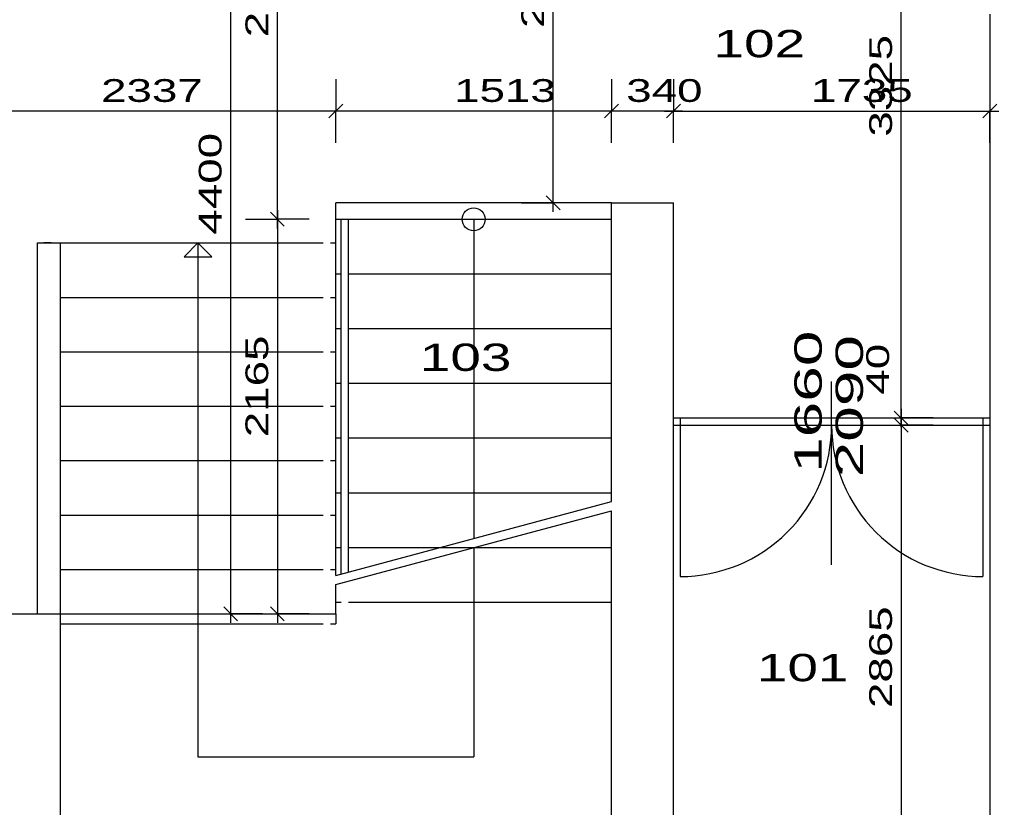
# Model space of a CAD drawing. Extents: x -196363 to 396902, y -489949 to -260582.
# Tile 14 of 256: x 15896 to 21298, y -386154 to -381833. Entities that reach past the tile are written whole.
import ezdxf

# ---------------------------------------------------------------- set-up
doc = ezdxf.new("R2010")
doc.units = 0
doc.header["$MEASUREMENT"] = 0
for name, color, linetype in [('dvere', 1, 'Continuous'), ('koty', 1, 'Continuous'), ('legenda', 1, 'Continuous'), ('noszdiv', 1, 'Continuous'), ('popdver', 6, 'Continuous')]:
    doc.layers.add(name, color=color, linetype=linetype)
doc.styles.add('SPIRITTXTSTYLE1', font='ROMAN')
doc.styles.add('SPIRITTXTSTYLE2', font='txt')
doc.linetypes.add('CERCH2', pattern='A,0,-1,[17,dur+dsp vaclavov.shx,S=0.003401,R=0,X=-1,Y=0],0', length=1)
doc.dimstyles.new('SPIRITSTYLE15', dxfattribs={"dimtxt": 125, "dimasz": 12.7, "dimexe": 175, "dimexo": 4457.027344, "dimgap": 50, "dimtad": 1, "dimdec": 3, "dimzin": 0, "dimdsep": 46, "dimlunit": 7, "dimtxsty": 'SPIRITTXTSTYLE1', "dimblk1": '_TICKMARKS15', "dimblk2": '_TICKMARKS15', "dimsah": 1, "dimcen": 0.09, "dimdle": 50, "dimclrd": 1, "dimclre": 1, "dimclrt": 1, "dimadec": 0, "dimazin": 0, "dimtfac": 1, "dimtdec": 4, "dimtofl": 0, "dimtmove": 1, "dimatfit": 0, "dimfxl": 0, "dimtolj": 1, "dimtzin": 0, "dimarcsym": 0})
doc.dimstyles.new('SPIRITSTYLE158', dxfattribs={"dimtxt": 125, "dimasz": 12.7, "dimexe": 175, "dimexo": 7969.395996, "dimgap": 50, "dimtad": 1, "dimdec": 3, "dimzin": 0, "dimdsep": 46, "dimlunit": 7, "dimtxsty": 'SPIRITTXTSTYLE1', "dimblk1": '_TICKMARKS158', "dimblk2": '_TICKMARKS158', "dimsah": 1, "dimcen": 0.09, "dimdle": 50, "dimclrd": 1, "dimclre": 1, "dimclrt": 1, "dimadec": 0, "dimazin": 0, "dimtfac": 1, "dimtdec": 4, "dimtofl": 0, "dimtmove": 1, "dimatfit": 0, "dimfxl": 0, "dimtolj": 1, "dimtzin": 0, "dimarcsym": 0})
doc.dimstyles.new('SPIRITSTYLE17', dxfattribs={"dimtxt": 125, "dimasz": 12.7, "dimexe": 175, "dimexo": 4669.553711, "dimgap": 50, "dimtad": 1, "dimdec": 3, "dimzin": 0, "dimdsep": 46, "dimlunit": 7, "dimtxsty": 'SPIRITTXTSTYLE1', "dimblk1": '_TICKMARKS17', "dimblk2": '_TICKMARKS17', "dimsah": 1, "dimcen": 0.09, "dimdle": 50, "dimclrd": 1, "dimclre": 1, "dimclrt": 1, "dimadec": 0, "dimazin": 0, "dimtfac": 1, "dimtdec": 4, "dimtofl": 0, "dimtmove": 1, "dimatfit": 0, "dimfxl": 0, "dimtolj": 1, "dimtzin": 0, "dimarcsym": 0})
doc.dimstyles.new('SPIRITSTYLE18', dxfattribs={"dimtxt": 125, "dimasz": 12.7, "dimexe": 175, "dimexo": 4282.055176, "dimgap": 50, "dimtad": 1, "dimdec": 3, "dimzin": 0, "dimdsep": 46, "dimlunit": 7, "dimtxsty": 'SPIRITTXTSTYLE1', "dimblk1": '_TICKMARKS18', "dimblk2": '_TICKMARKS18', "dimsah": 1, "dimcen": 0.09, "dimdle": 50, "dimclrd": 1, "dimclre": 1, "dimclrt": 1, "dimadec": 0, "dimazin": 0, "dimtfac": 1, "dimtdec": 4, "dimtofl": 0, "dimtmove": 1, "dimatfit": 0, "dimfxl": 0, "dimtolj": 1, "dimtzin": 0, "dimarcsym": 0})
doc.dimstyles.new('SPIRITSTYLE26', dxfattribs={"dimtxt": 125, "dimasz": 12.7, "dimexe": 175, "dimexo": -175, "dimgap": 50, "dimtad": 1, "dimdec": 3, "dimzin": 0, "dimdsep": 46, "dimlunit": 7, "dimtxsty": 'SPIRITTXTSTYLE1', "dimblk1": '_TICKMARKS26', "dimblk2": '_TICKMARKS26', "dimsah": 1, "dimcen": 0.09, "dimdle": 50, "dimclrd": 1, "dimclre": 1, "dimclrt": 1, "dimadec": 0, "dimazin": 0, "dimtfac": 1, "dimtdec": 4, "dimtofl": 0, "dimtmove": 1, "dimatfit": 0, "dimfxl": 0, "dimtolj": 1, "dimtzin": 0, "dimarcsym": 0})
doc.dimstyles.new('SPIRITSTYLE78', dxfattribs={"dimtxt": 125, "dimasz": 12.7, "dimexe": 175, "dimexo": 328.932007, "dimgap": 50, "dimtad": 1, "dimdec": 3, "dimzin": 0, "dimdsep": 46, "dimlunit": 7, "dimtxsty": 'SPIRITTXTSTYLE1', "dimblk1": '_TICKMARKS78', "dimblk2": '_TICKMARKS78', "dimsah": 1, "dimcen": 0.09, "dimdle": 50, "dimclrd": 1, "dimclre": 1, "dimclrt": 1, "dimadec": 0, "dimazin": 0, "dimtfac": 1, "dimtdec": 4, "dimtofl": 0, "dimtmove": 1, "dimatfit": 0, "dimfxl": 0, "dimtolj": 1, "dimtzin": 0, "dimarcsym": 0})
doc.dimstyles.new('SPIRITSTYLE79', dxfattribs={"dimtxt": 125, "dimasz": 12.7, "dimexe": 175, "dimexo": 145.885849, "dimgap": 50, "dimtad": 1, "dimdec": 3, "dimzin": 0, "dimdsep": 46, "dimlunit": 7, "dimtxsty": 'SPIRITTXTSTYLE1', "dimblk1": '_TICKMARKS79', "dimblk2": '_TICKMARKS79', "dimsah": 1, "dimcen": 0.09, "dimdle": 50, "dimclrd": 1, "dimclre": 1, "dimclrt": 1, "dimadec": 0, "dimazin": 0, "dimtfac": 1, "dimtdec": 4, "dimtofl": 0, "dimtmove": 1, "dimatfit": 0, "dimfxl": 0, "dimtolj": 1, "dimtzin": 0, "dimarcsym": 0})
doc.dimstyles.new('SPIRITSTYLE80', dxfattribs={"dimtxt": 125, "dimasz": 12.7, "dimexe": 175, "dimexo": 145.885834, "dimgap": 50, "dimtad": 1, "dimdec": 3, "dimzin": 0, "dimdsep": 46, "dimlunit": 7, "dimtxsty": 'SPIRITTXTSTYLE1', "dimblk1": '_TICKMARKS80', "dimblk2": '_TICKMARKS80', "dimsah": 1, "dimcen": 0.09, "dimdle": 50, "dimclrd": 1, "dimclre": 1, "dimclrt": 1, "dimadec": 0, "dimazin": 0, "dimtfac": 1, "dimtdec": 4, "dimtofl": 0, "dimtmove": 1, "dimatfit": 0, "dimfxl": 0, "dimtolj": 1, "dimtzin": 0, "dimarcsym": 0})
doc.dimstyles.new('SPIRITSTYLE81', dxfattribs={"dimtxt": 125, "dimasz": 12.7, "dimexe": 175, "dimexo": 81.244827, "dimgap": 50, "dimtad": 1, "dimdec": 3, "dimzin": 0, "dimdsep": 46, "dimlunit": 7, "dimtxsty": 'SPIRITTXTSTYLE1', "dimblk1": '_TICKMARKS81', "dimblk2": '_TICKMARKS81', "dimsah": 1, "dimcen": 0.09, "dimdle": 50, "dimclrd": 1, "dimclre": 1, "dimclrt": 1, "dimadec": 0, "dimazin": 0, "dimtfac": 1, "dimtdec": 4, "dimtofl": 0, "dimtmove": 1, "dimatfit": 0, "dimfxl": 0, "dimtolj": 1, "dimtzin": 0, "dimarcsym": 0})
doc.dimstyles.new('SPIRITSTYLE82', dxfattribs={"dimtxt": 125, "dimasz": 12.7, "dimexe": 175, "dimexo": 144.744827, "dimgap": 50, "dimtad": 1, "dimdec": 3, "dimzin": 0, "dimdsep": 46, "dimlunit": 7, "dimtxsty": 'SPIRITTXTSTYLE1', "dimblk1": '_TICKMARKS82', "dimblk2": '_TICKMARKS82', "dimsah": 1, "dimcen": 0.09, "dimdle": 50, "dimclrd": 1, "dimclre": 1, "dimclrt": 1, "dimadec": 0, "dimazin": 0, "dimtfac": 1, "dimtdec": 4, "dimtofl": 0, "dimtmove": 1, "dimatfit": 0, "dimfxl": 0, "dimtolj": 1, "dimtzin": 0, "dimarcsym": 0})
doc.dimstyles.new('SPIRITSTYLE89', dxfattribs={"dimtxt": 125, "dimasz": 12.7, "dimexe": 175, "dimexo": 206.334869, "dimgap": 50, "dimtad": 1, "dimdec": 3, "dimzin": 0, "dimdsep": 46, "dimlunit": 7, "dimtxsty": 'SPIRITTXTSTYLE1', "dimblk1": '_TICKMARKS89', "dimblk2": '_TICKMARKS89', "dimsah": 1, "dimcen": 0.09, "dimdle": 50, "dimclrd": 1, "dimclre": 1, "dimclrt": 1, "dimadec": 0, "dimazin": 0, "dimtfac": 1, "dimtdec": 4, "dimtofl": 0, "dimtmove": 1, "dimatfit": 0, "dimfxl": 0, "dimtolj": 1, "dimtzin": 0, "dimarcsym": 0})

# ---------------------------------------------------------------- blocks, each defined once
blk = doc.blocks.new('_TICKMARKS15')
at = {"color": 1, "linetype": 'Continuous'}
blk.add_line((-3, -3), (3, 3), dxfattribs=at)
blk = doc.blocks.new('*D14')
at = {"color": 1, "linetype": 'Continuous', "ltscale": 300}
for p, q in [((15293, -389549.9, 1723.8), (15293, -389724.9, 1723.8)), ((19143, -389549.9, 1723.8), (19143, -389724.9, 1723.8)), ((15243, -389724.9, 1723.8), (19193, -389724.9, 1723.8)), ((15293, -389899.9, 1723.8), (15293, -389724.9, 1723.8)), ((19143, -389899.9, 1723.8), (19143, -389724.9, 1723.8))]:
    blk.add_line(p, q, dxfattribs=at)
at = {"color": 1, "linetype": 'Continuous', "ltscale": 300, "xscale": 12.69999980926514, "yscale": 12.69999980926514, "zscale": 12.69999980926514, "rotation": 180.0000050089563}
blk.add_blockref('_TICKMARKS15', (15293, -389724.9, 1723.8), dxfattribs=at)
at = {"color": 1, "linetype": 'Continuous', "ltscale": 300, "xscale": 12.69999980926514, "yscale": 12.69999980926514, "zscale": 12.69999980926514}
blk.add_blockref('_TICKMARKS15', (19143, -389724.9, 1723.8), dxfattribs=at)
at = {"color": 1, "linetype": 'Continuous', "ltscale": 300, "style": 'SPIRITTXTSTYLE1', "width": 1.5}
blk.add_text('3850', height=125, dxfattribs=at).set_placement((17099, -389674.9, 1723.8))
blk = doc.blocks.new('_TICKMARKS17')
at = {"color": 1, "linetype": 'Continuous'}
blk.add_line((-3, -3), (3, 3), dxfattribs=at)
blk = doc.blocks.new('*D16')
at = {"color": 1, "linetype": 'Continuous', "ltscale": 300}
for p, q in [((19483, -389549.9, 1723.8), (19483, -389724.9, 1723.8)), ((21218, -389549.9, 1723.8), (21218, -389724.9, 1723.8)), ((19433, -389724.9, 1723.8), (21268, -389724.9, 1723.8)), ((19483, -389899.9, 1723.8), (19483, -389724.9, 1723.8)), ((21218, -389899.9, 1723.8), (21218, -389724.9, 1723.8))]:
    blk.add_line(p, q, dxfattribs=at)
at = {"color": 1, "linetype": 'Continuous', "ltscale": 300, "xscale": 12.69999980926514, "yscale": 12.69999980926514, "zscale": 12.69999980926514, "rotation": 180.0000050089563}
blk.add_blockref('_TICKMARKS17', (19483, -389724.9, 1723.8), dxfattribs=at)
at = {"color": 1, "linetype": 'Continuous', "ltscale": 300, "xscale": 12.69999980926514, "yscale": 12.69999980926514, "zscale": 12.69999980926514}
blk.add_blockref('_TICKMARKS17', (21218, -389724.9, 1723.8), dxfattribs=at)
at = {"color": 1, "linetype": 'Continuous', "ltscale": 300, "style": 'SPIRITTXTSTYLE1', "width": 1.5}
blk.add_text('1735', height=125, dxfattribs=at).set_placement((20237.4, -389674.9, 1723.8))
blk = doc.blocks.new('_TICKMARKS18')
at = {"color": 1, "linetype": 'Continuous'}
blk.add_line((-3, -3), (3, 3), dxfattribs=at)
blk = doc.blocks.new('*D17')
at = {"color": 1, "linetype": 'Continuous', "ltscale": 300}
for p, q in [((21218, -389549.9, 1723.8), (21218, -389724.9, 1723.8)), ((21378, -389549.9, 1723.8), (21378, -389724.9, 1723.8)), ((21428, -389724.9, 1723.8), (21168, -389724.9, 1723.8)), ((21218, -389899.9, 1723.8), (21218, -389724.9, 1723.8)), ((21378, -389899.9, 1723.8), (21378, -389724.9, 1723.8))]:
    blk.add_line(p, q, dxfattribs=at)
at = {"color": 1, "linetype": 'Continuous', "ltscale": 300, "xscale": 12.69999980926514, "yscale": 12.69999980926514, "zscale": 12.69999980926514}
for p, rotation in [((21218, -389724.9, 1723.8), 180.0000050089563), ((21378, -389724.9, 1723.8), 360.0000100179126)]:
    blk.add_blockref('_TICKMARKS18', p, dxfattribs=dict(at, rotation=rotation))
at = {"color": 1, "linetype": 'Continuous', "ltscale": 300, "style": 'SPIRITTXTSTYLE1', "width": 1.5}
blk.add_text('160', height=125, rotation=360, dxfattribs=at).set_placement((20949.9, -389970.4, 1723.8))
blk = doc.blocks.new('_TICKMARKS78')
at = {"color": 1, "linetype": 'Continuous'}
blk.add_line((-3, -3), (3, 3), dxfattribs=at)
blk = doc.blocks.new('*D165')
at = {"color": 1, "linetype": 'Continuous', "ltscale": 300}
for p, q in [((19143, -382159, 1723.8), (19143, -382334, 1723.8)), ((19483, -382159, 1723.8), (19483, -382334, 1723.8)), ((19533, -382334, 1723.8), (19093, -382334, 1723.8)), ((19143, -382509, 1723.8), (19143, -382334, 1723.8)), ((19483, -382509, 1723.8), (19483, -382334, 1723.8))]:
    blk.add_line(p, q, dxfattribs=at)
at = {"color": 1, "linetype": 'Continuous', "ltscale": 300, "xscale": 12.69999980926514, "yscale": 12.69999980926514, "zscale": 12.69999980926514}
for p, rotation in [((19143, -382334, 1723.8), 180.0000050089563), ((19483, -382334, 1723.8), 360.0000100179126)]:
    blk.add_blockref('_TICKMARKS78', p, dxfattribs=dict(at, rotation=rotation))
at = {"color": 1, "linetype": 'Continuous', "ltscale": 300, "style": 'SPIRITTXTSTYLE1', "width": 1.5}
blk.add_text('340', height=125, rotation=360, dxfattribs=at).set_placement((19223.7, -382284, 1723.8))
blk = doc.blocks.new('*D166')
at = {"color": 1, "linetype": 'Continuous', "ltscale": 300}
for p, q in [((17630.5, -382159, 1723.8), (17630.5, -382334, 1723.8)), ((19143, -382159, 1723.8), (19143, -382334, 1723.8)), ((19193, -382334, 1723.8), (17580.5, -382334, 1723.8)), ((17630.5, -382509, 1723.8), (17630.5, -382334, 1723.8)), ((19143, -382509, 1723.8), (19143, -382334, 1723.8))]:
    blk.add_line(p, q, dxfattribs=at)
at = {"color": 1, "linetype": 'Continuous', "ltscale": 300, "xscale": 12.69999980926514, "yscale": 12.69999980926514, "zscale": 12.69999980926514}
for p, rotation in [((17630.5, -382334, 1723.8), 180.0000050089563), ((19143, -382334, 1723.8), 360.0000100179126)]:
    blk.add_blockref('_TICKMARKS78', p, dxfattribs=dict(at, rotation=rotation))
at = {"color": 1, "linetype": 'Continuous', "ltscale": 300, "style": 'SPIRITTXTSTYLE1', "width": 1.5}
blk.add_text('1513', height=125, rotation=360, dxfattribs=at).set_placement((18279.6, -382284, 1723.8))
blk = doc.blocks.new('*D167')
at = {"color": 1, "linetype": 'Continuous', "ltscale": 300}
for p, q in [((15293, -382159, 1723.8), (15293, -382334, 1723.8)), ((17630.5, -382159, 1723.8), (17630.5, -382334, 1723.8)), ((17680.5, -382334, 1723.8), (15243, -382334, 1723.8)), ((15293, -382509, 1723.8), (15293, -382334, 1723.8)), ((17630.5, -382509, 1723.8), (17630.5, -382334, 1723.8))]:
    blk.add_line(p, q, dxfattribs=at)
at = {"color": 1, "linetype": 'Continuous', "ltscale": 300, "xscale": 12.69999980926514, "yscale": 12.69999980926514, "zscale": 12.69999980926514}
for p, rotation in [((15293, -382334, 1723.8), 180.0000050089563), ((17630.5, -382334, 1723.8), 360.0000100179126)]:
    blk.add_blockref('_TICKMARKS78', p, dxfattribs=dict(at, rotation=rotation))
at = {"color": 1, "linetype": 'Continuous', "ltscale": 300, "style": 'SPIRITTXTSTYLE1', "width": 1.5}
blk.add_text('2337', height=125, rotation=360, dxfattribs=at).set_placement((16342.7, -382284, 1723.8))
blk = doc.blocks.new('_TICKMARKS79')
at = {"color": 1, "linetype": 'Continuous'}
blk.add_line((-3, -3), (3, 3), dxfattribs=at)
blk = doc.blocks.new('*D168')
at = {"color": 1, "linetype": 'Continuous', "ltscale": 300}
for p, q in [((17309.6, -382877.9, 1723.8), (17309.6, -385142.9, 1723.8)), ((17134.6, -382927.9, 1723.8), (17309.6, -382927.9, 1723.8)), ((17484.6, -382927.9, 1723.8), (17309.6, -382927.9, 1723.8)), ((17134.6, -385092.9, 1723.8), (17309.6, -385092.9, 1723.8)), ((17484.6, -385092.9, 1723.8), (17309.6, -385092.9, 1723.8))]:
    blk.add_line(p, q, dxfattribs=at)
at = {"color": 1, "linetype": 'Continuous', "ltscale": 300, "xscale": 12.69999980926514, "yscale": 12.69999980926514, "zscale": 12.69999980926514}
for p, rotation in [((17309.6, -382927.9, 1723.8), 90.00000250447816), ((17309.6, -385092.9, 1723.8), -90.00000250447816)]:
    blk.add_blockref('_TICKMARKS79', p, dxfattribs=dict(at, rotation=rotation))
at = {"color": 1, "linetype": 'Continuous', "ltscale": 300, "style": 'SPIRITTXTSTYLE1', "width": 1.5}
blk.add_text('2165', height=125, rotation=450, dxfattribs=at).set_placement((17259.6, -384123.5, 1723.8))
blk = doc.blocks.new('_TICKMARKS80')
at = {"color": 1, "linetype": 'Continuous'}
blk.add_line((-3, -3), (3, 3), dxfattribs=at)
blk = doc.blocks.new('*D169')
at = {"color": 1, "linetype": 'Continuous', "ltscale": 300}
for p, q in [((17309.6, -382977.9, 1723.8), (17309.6, -380642.9, 1723.8)), ((17134.6, -380692.9, 1723.8), (17309.6, -380692.9, 1723.8)), ((17484.6, -380692.9, 1723.8), (17309.6, -380692.9, 1723.8)), ((17134.6, -382927.9, 1723.8), (17309.6, -382927.9, 1723.8)), ((17484.6, -382927.9, 1723.8), (17309.6, -382927.9, 1723.8))]:
    blk.add_line(p, q, dxfattribs=at)
at = {"color": 1, "linetype": 'Continuous', "ltscale": 300, "xscale": 12.69999980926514, "yscale": 12.69999980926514, "zscale": 12.69999980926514}
for p, rotation in [((17309.6, -380692.9, 1723.8), 90.00000250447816), ((17309.6, -382927.9, 1723.8), 270.0000006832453)]:
    blk.add_blockref('_TICKMARKS80', p, dxfattribs=dict(at, rotation=rotation))
at = {"color": 1, "linetype": 'Continuous', "ltscale": 300, "style": 'SPIRITTXTSTYLE1', "width": 1.5}
blk.add_text('2235', height=125, rotation=90, dxfattribs=at).set_placement((17259.6, -381929.5, 1723.8))
blk = doc.blocks.new('_TICKMARKS81')
at = {"color": 1, "linetype": 'Continuous'}
blk.add_line((-3, -3), (3, 3), dxfattribs=at)
blk = doc.blocks.new('*D170')
at = {"color": 1, "linetype": 'Continuous', "ltscale": 300}
for p, q in [((17053.4, -380642.9, 1723.8), (17053.4, -385142.9, 1723.8)), ((16878.4, -380692.9, 1723.8), (17053.4, -380692.9, 1723.8)), ((17228.4, -380692.9, 1723.8), (17053.4, -380692.9, 1723.8)), ((16878.4, -385092.9, 1723.8), (17053.4, -385092.9, 1723.8)), ((17228.4, -385092.9, 1723.8), (17053.4, -385092.9, 1723.8))]:
    blk.add_line(p, q, dxfattribs=at)
at = {"color": 1, "linetype": 'Continuous', "ltscale": 300, "xscale": 12.69999980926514, "yscale": 12.69999980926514, "zscale": 12.69999980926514}
for p, rotation in [((17053.4, -380692.9, 1723.8), 90.00000250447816), ((17053.4, -385092.9, 1723.8), -90.00000250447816)]:
    blk.add_blockref('_TICKMARKS81', p, dxfattribs=dict(at, rotation=rotation))
at = {"color": 1, "linetype": 'Continuous', "ltscale": 300, "style": 'SPIRITTXTSTYLE1', "width": 1.5}
blk.add_text('4400', height=125, rotation=450, dxfattribs=at).set_placement((17003.4, -383011.9, 1723.8))
blk = doc.blocks.new('_TICKMARKS82')
at = {"color": 1, "linetype": 'Continuous'}
blk.add_line((-3, -3), (3, 3), dxfattribs=at)
blk = doc.blocks.new('*D171')
at = {"color": 1, "linetype": 'Continuous', "ltscale": 300}
for p, q in [((18823.3, -382887.9, 1723.8), (18823.3, -380642.9, 1723.8)), ((18648.3, -380692.9, 1723.8), (18823.3, -380692.9, 1723.8)), ((18998.3, -380692.9, 1723.8), (18823.3, -380692.9, 1723.8)), ((18648.3, -382837.9, 1723.8), (18823.3, -382837.9, 1723.8)), ((18998.3, -382837.9, 1723.8), (18823.3, -382837.9, 1723.8))]:
    blk.add_line(p, q, dxfattribs=at)
at = {"color": 1, "linetype": 'Continuous', "ltscale": 300, "xscale": 12.69999980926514, "yscale": 12.69999980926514, "zscale": 12.69999980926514}
for p, rotation in [((18823.3, -380692.9, 1723.8), 90.00000250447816), ((18823.3, -382837.9, 1723.8), 270.0000006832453)]:
    blk.add_blockref('_TICKMARKS82', p, dxfattribs=dict(at, rotation=rotation))
at = {"color": 1, "linetype": 'Continuous', "ltscale": 300, "style": 'SPIRITTXTSTYLE1', "width": 1.5}
blk.add_text('2145', height=125, rotation=90, dxfattribs=at).set_placement((18773.3, -381878.5, 1723.8))
blk = doc.blocks.new('_TICKMARKS26')
at = {"color": 1, "linetype": 'Continuous'}
blk.add_line((-3, -3), (3, 3), dxfattribs=at)
blk = doc.blocks.new('*D172')
at = {"color": 1, "linetype": 'Continuous', "ltscale": 300}
for p, q in [((19483, -382159, 1723.8), (19483, -382334, 1723.8)), ((21218, -382159, 1723.8), (21218, -382334, 1723.8)), ((19433, -382334, 1723.8), (21268, -382334, 1723.8)), ((19483, -382509, 1723.8), (19483, -382334, 1723.8)), ((21218, -382509, 1723.8), (21218, -382334, 1723.8))]:
    blk.add_line(p, q, dxfattribs=at)
at = {"color": 1, "linetype": 'Continuous', "ltscale": 300, "xscale": 12.69999980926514, "yscale": 12.69999980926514, "zscale": 12.69999980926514, "rotation": 180.0000050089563}
blk.add_blockref('_TICKMARKS26', (19483, -382334, 1723.8), dxfattribs=at)
at = {"color": 1, "linetype": 'Continuous', "ltscale": 300, "xscale": 12.69999980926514, "yscale": 12.69999980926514, "zscale": 12.69999980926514}
blk.add_blockref('_TICKMARKS26', (21218, -382334, 1723.8), dxfattribs=at)
at = {"color": 1, "linetype": 'Continuous', "ltscale": 300, "style": 'SPIRITTXTSTYLE1', "width": 1.5}
blk.add_text('1735', height=125, dxfattribs=at).set_placement((20237.4, -382284, 1723.8))
blk = doc.blocks.new('_TICKMARKS89')
at = {"color": 1, "linetype": 'Continuous'}
blk.add_line((-3, -3), (3, 3), dxfattribs=at)
blk = doc.blocks.new('*D192')
at = {"color": 1, "linetype": 'Continuous', "ltscale": 300}
for p, q in [((20731.8, -384067.9, 1723.8), (20731.8, -380642.9, 1723.8)), ((20556.8, -380692.9, 1723.8), (20731.8, -380692.9, 1723.8)), ((20906.8, -380692.9, 1723.8), (20731.8, -380692.9, 1723.8)), ((20556.8, -384017.9, 1723.8), (20731.8, -384017.9, 1723.8)), ((20906.8, -384017.9, 1723.8), (20731.8, -384017.9, 1723.8))]:
    blk.add_line(p, q, dxfattribs=at)
at = {"color": 1, "linetype": 'Continuous', "ltscale": 300, "xscale": 12.69999980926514, "yscale": 12.69999980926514, "zscale": 12.69999980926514}
for p, rotation in [((20731.8, -380692.9, 1723.8), 90.00000250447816), ((20731.8, -384017.9, 1723.8), 270.0000006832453)]:
    blk.add_blockref('_TICKMARKS89', p, dxfattribs=dict(at, rotation=rotation))
at = {"color": 1, "linetype": 'Continuous', "ltscale": 300, "style": 'SPIRITTXTSTYLE1', "width": 1.5}
blk.add_text('3325', height=125, rotation=90, dxfattribs=at).set_placement((20681.8, -382474.4, 1723.8))
blk = doc.blocks.new('*D193')
at = {"color": 1, "linetype": 'Continuous', "ltscale": 300}
for p, q in [((20731.8, -383967.9, 1723.8), (20731.8, -384107.9, 1723.8)), ((20556.8, -384017.9, 1723.8), (20731.8, -384017.9, 1723.8)), ((20906.8, -384017.9, 1723.8), (20731.8, -384017.9, 1723.8)), ((20556.8, -384057.9, 1723.8), (20731.8, -384057.9, 1723.8)), ((20906.8, -384057.9, 1723.8), (20731.8, -384057.9, 1723.8))]:
    blk.add_line(p, q, dxfattribs=at)
at = {"color": 1, "linetype": 'Continuous', "ltscale": 300, "xscale": 12.69999980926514, "yscale": 12.69999980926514, "zscale": 12.69999980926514}
for p, rotation in [((20731.8, -384017.9, 1723.8), 90.00000250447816), ((20731.8, -384057.9, 1723.8), -90.00000250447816)]:
    blk.add_blockref('_TICKMARKS26', p, dxfattribs=dict(at, rotation=rotation))
at = {"color": 1, "linetype": 'Continuous', "ltscale": 300, "style": 'SPIRITTXTSTYLE1', "width": 1.5}
blk.add_text('40', height=125, rotation=450, dxfattribs=at).set_placement((20665.9, -383890, 1723.8))
blk = doc.blocks.new('*D194')
at = {"color": 1, "linetype": 'Continuous', "ltscale": 300}
for p, q in [((20731.8, -384007.9, 1723.8), (20731.8, -386972.9, 1723.8)), ((20556.8, -384057.9, 1723.8), (20731.8, -384057.9, 1723.8)), ((20906.8, -384057.9, 1723.8), (20731.8, -384057.9, 1723.8)), ((20556.8, -386922.9, 1723.8), (20731.8, -386922.9, 1723.8)), ((20906.8, -386922.9, 1723.8), (20731.8, -386922.9, 1723.8))]:
    blk.add_line(p, q, dxfattribs=at)
at = {"color": 1, "linetype": 'Continuous', "ltscale": 300, "xscale": 12.69999980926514, "yscale": 12.69999980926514, "zscale": 12.69999980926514}
for p, rotation in [((20731.8, -384057.9, 1723.8), 90.00000250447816), ((20731.8, -386922.9, 1723.8), -90.00000250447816)]:
    blk.add_blockref('_TICKMARKS26', p, dxfattribs=dict(at, rotation=rotation))
at = {"color": 1, "linetype": 'Continuous', "ltscale": 300, "style": 'SPIRITTXTSTYLE1', "width": 1.5}
blk.add_text('2865', height=125, rotation=450, dxfattribs=at).set_placement((20681.8, -385609.4, 1723.8))
blk = doc.blocks.new('_TICKMARKS158')
at = {"color": 1, "linetype": 'Continuous'}
blk.add_line((-3, -3), (3, 3), dxfattribs=at)
blk = doc.blocks.new('*D306')
at = {"color": 1, "linetype": 'Continuous', "ltscale": 300}
for p, q in [((12718.6, -370192.9, 1723.8), (12718.6, -387172.9, 1723.8)), ((12543.6, -370242.9, 1723.8), (12718.6, -370242.9, 1723.8)), ((12893.6, -370242.9, 1723.8), (12718.6, -370242.9, 1723.8)), ((12543.6, -387122.9, 1723.8), (12718.6, -387122.9, 1723.8)), ((12893.6, -387122.9, 1723.8), (12718.6, -387122.9, 1723.8))]:
    blk.add_line(p, q, dxfattribs=at)
at = {"color": 1, "linetype": 'Continuous', "ltscale": 300, "xscale": 12.69999980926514, "yscale": 12.69999980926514, "zscale": 12.69999980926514}
for p, rotation in [((12718.6, -370242.9, 1723.8), 90.00000250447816), ((12718.6, -387122.9, 1723.8), -90.00000250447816)]:
    blk.add_blockref('_TICKMARKS158', p, dxfattribs=dict(at, rotation=rotation))
at = {"color": 1, "linetype": 'Continuous', "ltscale": 300, "style": 'SPIRITTXTSTYLE1', "width": 1.5}
blk.add_text('16880', height=125, rotation=450, dxfattribs=at).set_placement((12668.6, -378825.8, 1723.8))

msp = doc.modelspace()

# ---------------------------------------------------------------- linework, layer by layer
at = {"layer": 'dvere', "color": 7, "linetype": 'Continuous', "ltscale": 300}
for p, q in [((19483.01562, -384017.90625, 3447.6001), (19520.51953, -384017.90625, 3447.6001)), ((19520.51953, -384017.90625, 3447.6001), (19520.51953, -384057.9375, 3447.6001)), ((21180.5, -384017.90625, 3447.6001), (21218.00391, -384017.90625, 3447.6001)), ((21180.5, -384017.90625, 3447.6001), (21180.5, -384057.9375, 3447.6001)), ((19483.01562, -384057.9375, 3447.6001), (19520.51953, -384057.9375, 3447.6001)), ((19520.51953, -384057.9375, 3447.6001), (19520.51953, -384887.90625, 3447.6001)), ((19520.51953, -384057.9375, 3447.6001), (19520.51953, -384887.90625, 3447.6001)), ((21180.5, -384057.9375, 3447.6001), (21180.5, -384887.90625, 3447.6001)), ((21180.5, -384057.9375, 3447.6001), (21180.5, -384887.90625, 3447.6001)), ((21180.5, -384057.9375, 3447.6001), (21218.00391, -384057.9375, 3447.6001))]:
    msp.add_line(p, q, dxfattribs=at)
at = {"layer": 'dvere', "color": 7, "linetype": 'CERCH2', "ltscale": 300}
for p, q in [((19520.51953, -384017.90625, 3447.6001), (21180.5, -384017.90625, 3447.6001)), ((19520.51953, -384057.9375, 3447.6001), (21180.5, -384057.9375, 3447.6001))]:
    msp.add_line(p, q, dxfattribs=at)
at = {"layer": 'dvere', "color": 7, "linetype": 'Continuous', "ltscale": 300}
for centre, radius, start, end in [((19520.5332, -384057.9375, 3447.6001), 829.99554, 269.99915374, 360.00001002), ((19520.5332, -384057.9375, 3447.6001), 829.99554, 269.99915374, 360.00001002), ((21180.48633, -384057.9375, 3447.6001), 829.99567, 180.00000501, 270.00087495), ((21180.48633, -384057.9375, 3447.6001), 829.99567, 180.00000501, 270.00087495)]:
    msp.add_arc(centre, radius, start, end, dxfattribs=at)
msp.add_point((20350.50977, -384057.9375, 3447.6001), dxfattribs=at)
msp.add_point((20350.50977, -384057.9375, 3447.6001), dxfattribs=at)
at = {"layer": 'noszdiv', "color": 1, "linetype": 'Continuous', "ltscale": 300}
for p, q in [((21218.00391, -381802.875, 2623.80005), (21218.00391, -386922.875, 2623.80005)), ((17630.50195, -384882.15625, 2623.80005), (17630.50195, -382837.90625, 2623.80005)), ((19143.01758, -384476.90625, 2623.80005), (19143.01758, -382837.90625, 2623.80005)), ((19143.01758, -382837.90625, 2623.80005), (19483.01562, -382837.90625, 2623.80005)), ((19483.01562, -386922.875, 2623.80005), (19483.01562, -382837.90625, 2623.80005)), ((17630.50195, -382927.9375, 2623.80005), (19143.01758, -382927.9375, 2623.80005)), ((18386.77148, -382927.9375, 2623.80005), (18386.77148, -384679.53125, 2623.80005)), ((16068.00488, -383057.875, 2623.80005), (16028.02051, -383057.875, 2623.80005)), ((16874.25781, -383057.875, 2623.80005), (16797.98242, -383134.15625, 2623.80005)), ((16874.25781, -383057.875, 2623.80005), (16874.25781, -385877.875, 2623.80005)), ((16874.25781, -383057.875, 2623.80005), (16950.53125, -383134.15625, 2623.80005)), ((17600.51367, -383057.875, 2623.80005), (17630.50195, -383057.875, 2623.80005)), ((16797.98242, -383134.15625, 2623.80005), (16950.53125, -383134.15625, 2623.80005)), ((17630.50195, -383227.9375, 2623.80005), (17660.51562, -383227.9375, 2623.80005)), ((17700.50195, -383227.9375, 2623.80005), (19143.01758, -383227.9375, 2623.80005)), ((17600.51367, -383356.4375, 2623.80005), (17630.50195, -383356.4375, 2623.80005)), ((17630.50195, -383527.90625, 2623.80005), (17660.51562, -383527.90625, 2623.80005)), ((17700.50195, -383527.90625, 2623.80005), (19143.01758, -383527.90625, 2623.80005)), ((17600.51367, -383655, 2623.80005), (17630.50195, -383655, 2623.80005)), ((17630.50195, -383827.90625, 2623.80005), (17660.51562, -383827.90625, 2623.80005)), ((17700.50195, -383827.90625, 2623.80005), (19143.01758, -383827.90625, 2623.80005)), ((17600.51367, -383953.5625, 2623.80005), (17630.50195, -383953.5625, 2623.80005)), ((17630.50195, -384127.90625, 2623.80005), (17660.51562, -384127.90625, 2623.80005)), ((17700.50195, -384127.90625, 2623.80005), (19143.01758, -384127.90625, 2623.80005)), ((17600.51367, -384252.15625, 2623.80005), (17630.50195, -384252.15625, 2623.80005)), ((17630.50195, -384427.875, 2623.80005), (17660.51562, -384427.875, 2623.80005)), ((17700.50195, -384427.875, 2623.80005), (19143.01758, -384427.875, 2623.80005)), ((17630.50195, -384882.15625, 2623.80005), (19143.01758, -384476.90625, 2623.80005)), ((17600.51367, -384550.71875, 2623.80005), (17630.50195, -384550.71875, 2623.80005)), ((17630.50195, -384932.15625, 2623.80005), (19143.01758, -384526.90625, 2623.80005)), ((17630.50195, -384727.875, 2623.80005), (17660.51562, -384727.875, 2623.80005)), ((18386.77148, -384729.53125, 2623.80005), (18386.77148, -385877.875, 2623.80005)), ((17600.51367, -384849.28125, 2623.80005), (17630.50195, -384849.28125, 2623.80005)), ((17630.50195, -385092.90625, 2623.80005), (17630.50195, -384932.15625, 2623.80005)), ((17630.50195, -385027.875, 2623.80005), (17660.51562, -385027.875, 2623.80005)), ((15293.00781, -385092.90625, 2623.80005), (17630.50195, -385092.90625, 2623.80005)), ((17630.50195, -385092.90625, 2623.80005), (17630.50195, -385147.875, 2623.80005)), ((17600.51367, -385147.875, 2623.80005), (17630.50195, -385147.875, 2623.80005)), ((16874.25781, -385877.875, 2623.80005), (18386.77148, -385877.875, 2623.80005))]:
    msp.add_line(p, q, dxfattribs=at)
at = {"layer": 'noszdiv', "color": 1, "linetype": 'CERCH2', "ltscale": 300}
for p, q in [((19143.01758, -382837.90625, 2623.80005), (17630.50195, -382837.90625, 2623.80005)), ((15993.02051, -383057.875, 2623.80005), (17560.50391, -383057.875, 2623.80005)), ((15993.02051, -385092.90625, 2623.80005), (15993.02051, -383057.875, 2623.80005)), ((16118.01172, -383057.875, 2623.80005), (16118.01172, -385147.875, 2623.80005)), ((16118.01172, -383356.4375, 2623.80005), (17560.50391, -383356.4375, 2623.80005)), ((16118.01172, -383655, 2623.80005), (17560.50391, -383655, 2623.80005)), ((16118.01172, -383953.5625, 2623.80005), (17560.50391, -383953.5625, 2623.80005)), ((16118.01172, -384252.15625, 2623.80005), (17560.50391, -384252.15625, 2623.80005)), ((16118.01172, -384550.71875, 2623.80005), (17560.50391, -384550.71875, 2623.80005)), ((19143.01758, -386607.875, 2623.80005), (19143.01758, -384526.90625, 2623.80005)), ((17700.50195, -384727.875, 2623.80005), (19143.01758, -384727.875, 2623.80005)), ((16118.01172, -384849.28125, 2623.80005), (17560.50391, -384849.28125, 2623.80005)), ((17700.50195, -385027.875, 2623.80005), (19143.01758, -385027.875, 2623.80005)), ((16118.01172, -385147.875, 2623.80005), (16118.01172, -386607.875, 2623.80005)), ((16118.01172, -385147.875, 2623.80005), (17560.50391, -385147.875, 2623.80005))]:
    msp.add_line(p, q, dxfattribs=at)
at = {"layer": 'noszdiv', "color": 4, "linetype": 'Continuous', "ltscale": 300}
for p, q in [((17660.51562, -384874.125, 2623.80005), (17660.51562, -382927.9375, 2623.80005)), ((17700.50195, -384863.40625, 2623.80005), (17700.50195, -382927.9375, 2623.80005))]:
    msp.add_line(p, q, dxfattribs=at)
at = {"layer": 'noszdiv', "color": 1, "linetype": 'Continuous', "ltscale": 300}
msp.add_circle((18386.77148, -382927.9375, 900), 63.10106, dxfattribs=at)
at = {"layer": 'popdver', "color": 6, "linetype": 'Continuous', "ltscale": 250}
msp.add_line((20350.50977, -384823.5625, 1723.80005), (20350.50977, -383817.6875, 1723.80005), dxfattribs=at)
at = {"layer": 'popdver', "color": 6, "linetype": 'Continuous', "ltscale": 304.799988}
msp.add_point((20350.50977, -384017.90625, 1723.80005), dxfattribs=at)
at = {"layer": 'popdver', "color": 6, "linetype": 'Continuous', "ltscale": 250}
msp.add_point((20350.50977, -384017.90625, 1723.80005), dxfattribs=at)

# ---------------------------------------------------------------- texts
at = {"layer": 'legenda', "color": 1, "linetype": 'Continuous', "ltscale": 300, "style": 'SPIRITTXTSTYLE2', "width": 1.5}
for s, p in [('102', (19702.99609, -382039.09375, 1723.80005)), ('103', (18091.57227, -383759.96875, 1723.80005)), ('101', (19941.04688, -385462.53125, 1723.80005))]:
    msp.add_text(s, height=150, dxfattribs=at).set_placement(p)
at = {"layer": 'popdver', "color": 6, "linetype": 'Continuous', "ltscale": 250, "style": 'SPIRITTXTSTYLE1', "width": 1.75}
for s, p in [('1660', (20296.39844, -384319.46875)), ('2090', (20522.43164, -384343.84375))]:
    msp.add_text(s, height=150, rotation=90.0000025, dxfattribs=at).set_placement(p)

# ---------------------------------------------------------------- dimensions: what is measured, and where the dimension line sits
at = {"layer": 'koty', "color": 1, "linetype": 'Continuous', "ltscale": 300}
for base, p1, p2, angle, dimstyle, picture, middle in [((12718.603515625, -370242.90625, 1723.8000488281), (20863, -370242.90625, 1723.8000488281), (14823.0087890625, -387122.875, 1723.8000488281), 90.0000025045, 'SPIRITSTYLE158', '*D306', (12718.603515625, -378682.90625, 1723.8000488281)), ((17053.37109, -380692.90625, 1723.80005), (17309.61719, -380692.90625, 1723.80005), (17309.61719, -385092.90625, 1723.80005), 90.0000025, 'SPIRITSTYLE81', '*D170', (17053.37109, -382892.90625, 1723.80005)), ((17309.61719, -382927.9375, 1723.80005), (17630.50195, -382927.9375, 1723.80005), (17630.50195, -380692.90625, 1723.80005), 90.0000025, 'SPIRITSTYLE80', '*D169', (17309.61719, -381810.40625, 1723.80005)), ((18823.27344, -382837.90625, 1723.80005), (19143.01758, -382837.90625, 1723.80005), (19143.01758, -380692.90625, 1723.80005), 90.0000025, 'SPIRITSTYLE82', '*D171', (18823.27344, -381765.40625, 1723.80005)), ((20731.84375, -384017.90625, 1723.80005), (20350.50977, -384017.90625, 1723.80005), (20350.50977, -380692.90625, 1723.80005), 90.0000025, 'SPIRITSTYLE89', '*D192', (20731.84375, -382355.40625, 1723.80005)), ((17309.61719, -382927.9375, 1723.80005), (17630.50195, -382927.9375, 1723.80005), (17630.50195, -385092.90625, 1723.80005), 90.0000025, 'SPIRITSTYLE79', '*D168', (17309.61719, -384010.4375, 1723.80005)), ((20731.84375, -384057.9375, 1723.8000488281), (20731.84375, -384057.9375, 1723.8000488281), (20731.84375, -386922.875, 1723.8000488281), 90.0000025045, 'SPIRITSTYLE26', '*D194', (20731.84375, -385490.40625, 1723.8000488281))]:
    dim = msp.add_linear_dim(base=base, p1=p1, p2=p2, angle=angle, dimstyle=dimstyle, dxfattribs=at)
    dim.commit()
    dim.dimension.update_dxf_attribs({"geometry": picture, "text_midpoint": middle})
for base, p1, p2, dimstyle, picture, middle in [((17630.50195, -382333.96875, 1723.80005), (17630.50195, -382837.90625, 1723.80005), (15293.00781, -382837.90625, 1723.80005), 'SPIRITSTYLE78', '*D167', (16461.75586, -382333.96875, 1723.80005)), ((19143.01758, -382333.96875, 1723.80005), (19143.01758, -382837.90625, 1723.80005), (17630.50195, -382837.90625, 1723.80005), 'SPIRITSTYLE78', '*D166', (18386.75977, -382333.96875, 1723.80005)), ((19483.01562, -382333.96875, 1723.80005), (19483.01562, -382837.90625, 1723.80005), (19143.01758, -382837.90625, 1723.80005), 'SPIRITSTYLE78', '*D165', (19313.01562, -382333.96875, 1723.80005)), ((19483.01562, -382333.96875, 1723.80005), (19483.01562, -382333.96875, 1723.80005), (21218.00391, -382333.96875, 1723.80005), 'SPIRITSTYLE26', '*D172', (20350.50977, -382333.96875, 1723.80005)), ((19483.01562, -389724.9375, 1723.80005), (19483.01562, -384880.375, 1723.80005), (21218.00391, -384880.375, 1723.80005), 'SPIRITSTYLE17', '*D16', (20350.50977, -389724.9375, 1723.80005)), ((15293.00781, -389724.9375, 1723.80005), (15293.00781, -385092.90625, 1723.80005), (19143.01758, -385092.90625, 1723.80005), 'SPIRITSTYLE15', '*D14', (17218.01172, -389724.9375, 1723.80005))]:
    dim = msp.add_linear_dim(base=base, p1=p1, p2=p2, dimstyle=dimstyle, dxfattribs=at)
    dim.commit()
    dim.dimension.update_dxf_attribs({"geometry": picture, "text_midpoint": middle})
dim = msp.add_linear_dim(base=(20731.84375, -384017.90625, 1723.80005), p1=(20731.84375, -384017.90625, 1723.80005), p2=(20731.84375, -384057.9375, 1723.80005), angle=90.0000025, dimstyle='SPIRITSTYLE26', dxfattribs=at)
dim.commit()
dim.dimension.update_dxf_attribs({"geometry": '*D193', "text_midpoint": (20778.94727, -383890.03125), "dimtype": 160})
dim = msp.add_linear_dim(base=(21378.01953, -389724.9375, 1723.80005), p1=(21378.01953, -385267.875, 1723.80005), p2=(21218.00391, -385267.875, 1723.80005), dimstyle='SPIRITSTYLE18', dxfattribs=at)
dim.commit()
dim.dimension.update_dxf_attribs({"geometry": '*D17', "text_midpoint": (20801.05664, -389970.375), "dimtype": 160})

doc.saveas('drawing.dxf')
